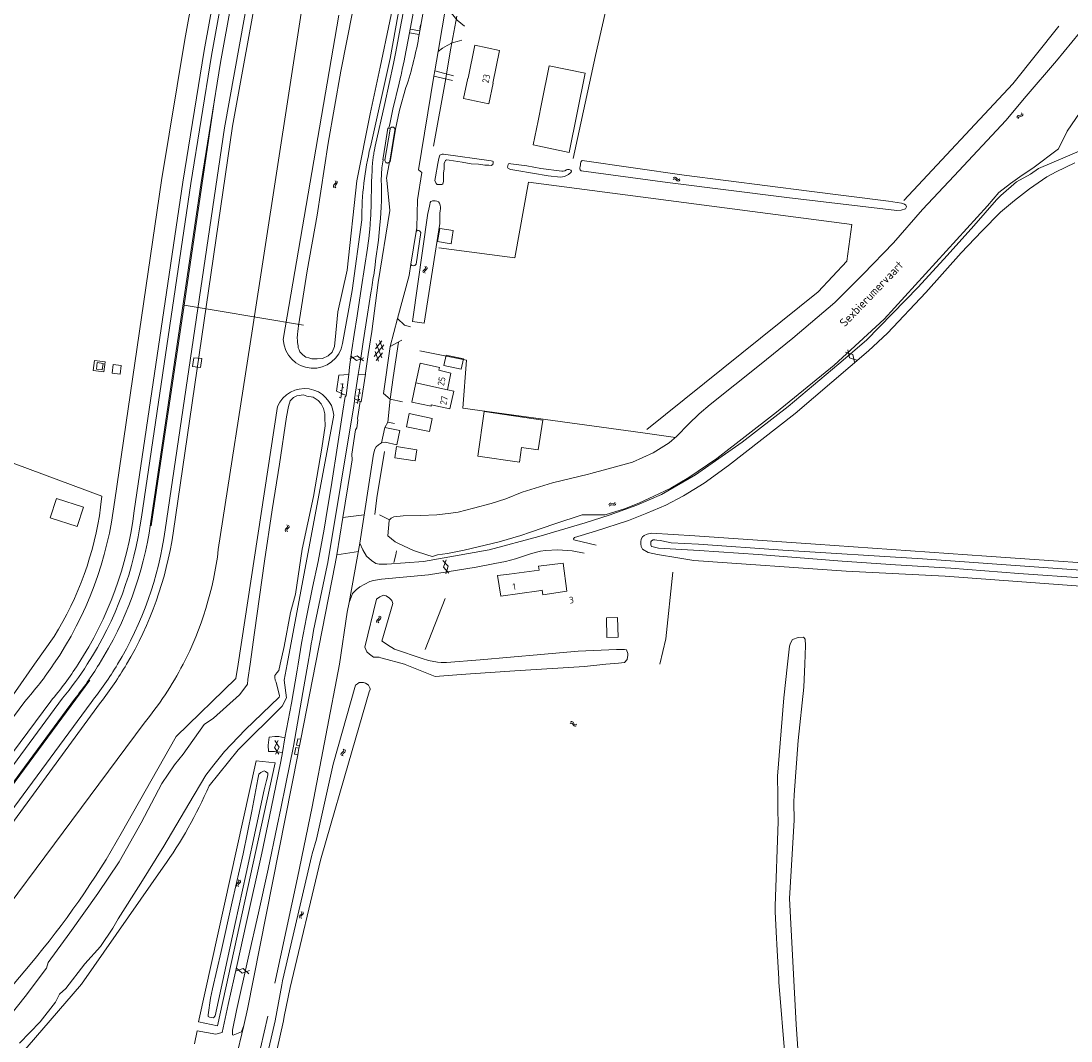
# Model space of a CAD drawing. Header units: metres. Extents: x 157366 to 159470, y 577030 to 578469.
# Tile 32 of 35: x 158496 to 158811, y 577887 to 578193. Entities that reach past the tile are written whole.
import ezdxf

# ---------------------------------------------------------------- set-up
doc = ezdxf.new("R2010")
doc.units = ezdxf.units.M
doc.header["$MEASUREMENT"] = 0
for name, color, linetype, lineweight in [('Gbkn_B01_hoofdgebouw', 1, 'Continuous', 18), ('Gbkn_B02_bijgebouw', 1, 'Continuous', 18), ('Gbkn_B04_kunstwerk', 252, 'Continuous', 18), ('Gbkn_B07_tussenmuur', 252, 'Continuous', 18), ('Gbkn_B11_dakrand', 1, 'Continuous', 18), ('Gbkn_B14_dakrand bijgebouw', 1, 'Continuous', 18), ('Gbkn_S01_gesloten verharding (g)', 252, 'Continuous', 18), ('Gbkn_S01_gesloten verharding (k)', 252, 'Continuous', 18), ('Gbkn_S02_open verharding', 252, 'Continuous', 18), ('Gbkn_S05_water', 252, 'Continuous', 18), ('Gbkn_T02_raster', 252, 'Continuous', 18), ('Gbkn_T03_hek', 252, 'Continuous', 18), ('Gbkn_T09_insteek sloot', 252, 'Continuous', 18), ('Gbkn_T20_overige afscheiding', 252, 'Continuous', 18), ('Gbkn_V00_kant verharding', 252, 'Continuous', 18), ('Gbkn_W00_kant water (FD)', 252, 'Continuous', 18), ('Gbkn_Z02_huisnummer', 252, 'Continuous', 18), ('Gbkn_Z07_waternaam', 7, 'Continuous', 18)]:
    doc.layers.add(name, color=color, linetype=linetype, lineweight=lineweight)
doc.styles.add('NLCS-ISO-M1000-T25', font='NLCS-ISO.ttf', dxfattribs={"height": 2.5})

msp = doc.modelspace()

# ---------------------------------------------------------------- linework, layer by layer
at = {"layer": 'Gbkn_B01_hoofdgebouw', "flags": 128}
for points in [[(158639.78, 578184.02), (158637.83, 578174.21), (158637.93, 578174.19), (158636.62, 578168.02), (158629.06, 578169.57), (158630.31, 578175.76), (158630.41, 578175.74), (158632.4, 578185.57), (158639.78, 578184.02)], [(158518.92, 578088.46), (158520.71, 578088.24), (158520.97, 578090.2), (158519.19, 578090.44), (158518.92, 578088.46)], [(158614.75, 578084.43), (158616, 578090.24), (158621.8, 578088.98), (158621.65, 578088.14), (158625.22, 578087.3), (158624.19, 578082.24)], [(158624.19, 578082.24), (158626.09, 578081.85), (158624.92, 578076.59), (158619.38, 578077.76), (158619.29, 578077.35), (158613.49, 578078.57), (158614.75, 578084.43)], [(158619.66, 578073.72), (158618.83, 578069.75), (158611.93, 578071.2), (158612.75, 578075.17), (158619.66, 578073.72)], [(158642.71, 578027.07), (158651.67, 578028.26)], [(158651.63, 578022.07), (158640.24, 578020.48), (158639.19, 578026.62), (158640.17, 578026.73)], [(158642.71, 578027.07), (158640.17, 578026.73)]]:
    msp.add_lwpolyline(points, dxfattribs=at)
at = {"layer": 'Gbkn_B02_bijgebouw', "flags": 128}
msp.add_lwpolyline([(158652.49, 578168.55), (158654.73, 578179.37), (158665.54, 578177.19), (158660.72, 578153.47), (158649.9, 578155.69), (158651.39, 578162.96)], dxfattribs=at)
at = {"layer": 'Gbkn_B04_kunstwerk', "flags": 128}
for points in [[(158592.82, 578043.99), (158599.23, 578044.79)], [(158591.03, 578032.87), (158597.49, 578033.8)]]:
    msp.add_lwpolyline(points, dxfattribs=at)
at = {"layer": 'Gbkn_B07_tussenmuur', "flags": 128}
msp.add_lwpolyline([(158624.19, 578082.24), (158614.75, 578084.43)], dxfattribs=at)
at = {"layer": 'Gbkn_B11_dakrand', "flags": 128}
msp.add_lwpolyline([(158651.67, 578028.26), (158651.55, 578029.45), (158658.89, 578030.35), (158660.06, 578021.96), (158652.77, 578020.87), (158652.63, 578022.21), (158651.63, 578022.07)], dxfattribs=at)
at = {"layer": 'Gbkn_B14_dakrand bijgebouw', "flags": 128}
for points in [[(158652.49, 578168.55), (158651.39, 578162.96)], [(158628.33, 578088.45), (158629.03, 578091.53), (158623.85, 578092.7), (158623.15, 578089.62), (158628.33, 578088.45)], [(158652.77, 578073.2), (158651.46, 578064.27), (158646.47, 578065), (158645.83, 578060.61), (158633.29, 578062.45), (158635.24, 578075.76), (158652.77, 578073.2)], [(158614.5, 578060.96), (158615.03, 578064.33), (158608.96, 578065.28), (158608.44, 578061.91), (158614.5, 578060.96)], [(158515.04, 578047.11), (158513.15, 578041.33), (158505.1, 578043.96), (158506.98, 578049.73), (158515.04, 578047.11)], [(158671.99, 578008.04), (158675.38, 578008.11), (158675.26, 578013.99), (158671.87, 578013.93), (158671.99, 578008.04)]]:
    msp.add_lwpolyline(points, dxfattribs=at)
at = {"layer": 'Gbkn_S01_gesloten verharding (g)', "flags": 128}
for points in [[(158744.26, 578094.23), (158744.77, 578091.92), (158747.02, 578091.21)], [(158599, 578090.95), (158597.15, 578092.43), (158594.95, 578091.57)], [(158595.09, 578092.52), (158596.94, 578091.05), (158599.14, 578091.91)], [(158746.31, 578090.56), (158745.8, 578092.87), (158743.54, 578093.58)], [(158623.8, 578031.35), (158623.06, 578029.1), (158624.64, 578027.34)], [(158623.69, 578027.14), (158624.43, 578029.39), (158622.85, 578031.16)], [(158573.42, 577977.19), (158572.34, 577975.09), (158573.62, 577973.1)], [(158572.65, 577973.05), (158573.73, 577975.16), (158572.45, 577977.15)], [(158564.68, 577907.23), (158562.91, 577908.81), (158560.67, 577908.06)], [(158560.86, 577909.01), (158562.63, 577907.44), (158564.88, 577908.18)]]:
    msp.add_lwpolyline(points, dxfattribs=at)
at = {"layer": 'Gbkn_S01_gesloten verharding (k)'}
for points in [[(158602.24, 578092.23), (158605.14, 578095.8)], [(158602.63, 578094.62), (158604.55, 578096.99)], [(158602.87, 578096.16), (158604.52, 578091.87)], [(158603.8, 578097.11), (158604.9, 578094.26)], [(158602.49, 578093.77), (158603.58, 578090.92)], [(158602.84, 578091.04), (158604.76, 578093.41)]]:
    msp.add_lwpolyline(points, dxfattribs=at)
at = {"layer": 'Gbkn_S02_open verharding'}
for points in [[(158592.01, 578082.08), (158592.51, 578082.01)], [(158592.2, 578079.83), (158592.81, 578084.19)], [(158592.29, 578084.06), (158592.78, 578083.99)], [(158592.65, 578083), (158593.14, 578082.93)], [(158597.23, 578078.23), (158597.89, 578082.58)], [(158597.37, 578082.46), (158597.86, 578082.38)], [(158591.73, 578080.1), (158592.23, 578080.03)], [(158592.37, 578081.02), (158592.86, 578080.95)], [(158596.77, 578078.5), (158597.26, 578078.42)], [(158597.07, 578080.48), (158597.56, 578080.4)], [(158597.41, 578079.41), (158597.91, 578079.34)], [(158597.71, 578081.39), (158598.21, 578081.32)]]:
    msp.add_lwpolyline(points, dxfattribs=at)
at = {"layer": 'Gbkn_S05_water'}
for points in [[(158795.4, 578164.49, 0.417728), (158795.05, 578163.82)], [(158795.75, 578164.17, 0.417728), (158795.41, 578163.5)], [(158796.05, 578164.64, 0.417728), (158796.39, 578165.31)], [(158796.41, 578164.32, 0.417728), (158796.75, 578164.98)], [(158590.6, 578144.2, 0.417728), (158590.52, 578144.94)], [(158591.08, 578144.13, 0.417728), (158590.99, 578144.87)], [(158692.63, 578145.42, 0.417728), (158691.88, 578145.31)], [(158692.68, 578145.9, 0.417728), (158691.94, 578145.79)], [(158693.13, 578144.98, 0.417728), (158693.87, 578145.09)], [(158693.18, 578145.45, 0.417728), (158693.93, 578145.56)], [(158590.14, 578143.71, 0.417728), (158590.22, 578142.96)], [(158590.61, 578143.64, 0.417728), (158590.7, 578142.89)], [(158617.02, 578118.1, 0.417728), (158617.05, 578117.35)], [(158617.49, 578118, 0.417728), (158617.52, 578117.25)], [(158617.51, 578118.56, 0.417728), (158617.47, 578119.3)], [(158617.98, 578118.46, 0.417728), (158617.94, 578119.21)], [(158673.24, 578048.29, 0.417728), (158672.64, 578047.85)], [(158673.42, 578047.84, 0.417728), (158672.81, 578047.4)], [(158673.9, 578048.12, 0.417728), (158674.5, 578048.56)], [(158674.07, 578047.68, 0.417728), (158674.68, 578048.12)], [(158576.14, 578041.04, 0.417728), (158576.06, 578041.78)], [(158576.62, 578040.97, 0.417728), (158576.53, 578041.72)], [(158575.69, 578040.55, 0.417728), (158575.78, 578039.8)], [(158576.16, 578040.48, 0.417728), (158576.25, 578039.74)], [(158603.12, 578013.27, 0.417728), (158603.15, 578012.52)], [(158603.59, 578013.17, 0.417728), (158603.61, 578012.42)], [(158603.62, 578013.72, 0.417728), (158603.6, 578014.47)], [(158604.09, 578013.62, 0.417728), (158604.07, 578014.37)], [(158661.71, 577982.21, 0.417728), (158660.97, 577982.28)], [(158661.88, 577982.66, 0.417728), (158661.14, 577982.73)], [(158662.09, 577981.65, 0.417728), (158662.84, 577981.57)], [(158662.26, 577982.1, 0.417728), (158663.01, 577982.02)], [(158592.97, 577973.84, 0.417728), (158592.98, 577974.59)], [(158592.45, 577973.41, 0.417728), (158592.44, 577972.66)], [(158592.91, 577973.28, 0.417728), (158592.9, 577972.53)], [(158593.43, 577973.71, 0.417728), (158593.44, 577974.46)], [(158561.05, 577934.21, 0.417728), (158561.09, 577933.46)], [(158561.52, 577934.11, 0.417728), (158561.56, 577933.36)], [(158561.54, 577934.67, 0.417728), (158561.5, 577935.42)], [(158562.01, 577934.57, 0.417728), (158561.97, 577935.32)], [(158579.91, 577924.69, 0.417728), (158579.96, 577923.94)], [(158580.39, 577924.59, 0.417728), (158580.43, 577923.84)], [(158580.4, 577925.15, 0.417728), (158580.36, 577925.9)], [(158580.87, 577925.06, 0.417728), (158580.83, 577925.81)]]:
    msp.add_lwpolyline(points, format="xyb", dxfattribs=at)
for points in [[(158795.4, 578164.49), (158796.05, 578164.64)], [(158795.75, 578164.17), (158796.41, 578164.32)], [(158693.13, 578144.98), (158692.63, 578145.42)], [(158693.18, 578145.45), (158692.68, 578145.9)], [(158590.14, 578143.71), (158590.6, 578144.2)], [(158590.61, 578143.64), (158591.07, 578144.13)], [(158617.02, 578118.1), (158617.51, 578118.56)], [(158617.49, 578118), (158617.98, 578118.46)], [(158673.9, 578048.12), (158673.24, 578048.29)], [(158674.07, 578047.68), (158673.42, 578047.84)], [(158576.14, 578041.04), (158575.69, 578040.55)], [(158576.62, 578040.97), (158576.16, 578040.48)], [(158603.12, 578013.27), (158603.62, 578013.72)], [(158603.59, 578013.17), (158604.09, 578013.61)], [(158662.09, 577981.65), (158661.71, 577982.21)], [(158662.26, 577982.1), (158661.88, 577982.65)], [(158592.45, 577973.41), (158592.97, 577973.84)], [(158592.91, 577973.28), (158593.43, 577973.71)], [(158561.05, 577934.21), (158561.54, 577934.67)], [(158561.52, 577934.11), (158562.01, 577934.57)], [(158579.91, 577924.69), (158580.4, 577925.15)], [(158580.39, 577924.59), (158580.87, 577925.06)]]:
    msp.add_lwpolyline(points, dxfattribs=at)
at = {"layer": 'Gbkn_T02_raster', "flags": 128}
for points in [[(158620.06, 578155.29), (158623.7, 578175.62), (158623.93, 578177.02), (158625.25, 578184.69), (158626.98, 578194.3)], [(158520.21, 578047.1), (158520.56, 578050.38), (158442.28, 578079.53), (158341.04, 578117.18)], [(158500.41, 578000), (158506.24, 578008.3)], [(158482.92, 577979.49), (158485.62, 577979.46), (158494.67, 577991.84), (158500.41, 578000)]]:
    msp.add_lwpolyline(points, dxfattribs=at)
at = {"layer": 'Gbkn_T02_raster'}
msp.add_lwpolyline([(158506.24, 578008.3, 0.105793), (158520.21, 578047.1)], format="xyb", dxfattribs=at)
at = {"layer": 'Gbkn_T03_hek', "flags": 128}
for points in [[(158535.37, 578041.51), (158545.21, 578107.64), (158554.5, 578169.91)], [(158545.21, 578107.64), (158554.89, 578106.06), (158581, 578101.65)], [(158417.51, 577868.21), (158427.75, 577881.91), (158434.53, 577884.24), (158472.42, 577934.85), (158516.92, 577995.22)]]:
    msp.add_lwpolyline(points, dxfattribs=at)
at = {"layer": 'Gbkn_T09_insteek sloot'}
msp.add_line((158484.17, 577892.41), (158499.07, 577910.05), dxfattribs=at)
at = {"layer": 'Gbkn_T09_insteek sloot', "flags": 128}
for points in [[(158601.09, 578155.15), (158607.04, 578181.6), (158614.8, 578225.11), (158623.59, 578271.02), (158629.74, 578297.18), (158641.84, 578341.58)], [(158699.75, 578075.11), (158703, 578077.88), (158717.76, 578089.72), (158727.82, 578097.74), (158740.39, 578108.43), (158748.91, 578116.98), (158757.96, 578126.36), (158766.64, 578136.34), (158776.19, 578146.48), (158791.64, 578162.98), (158797.74, 578170.3), (158806.84, 578180.89), (158816.03, 578192.12), (158826.7, 578206.48), (158842.89, 578228.51), (158864.14, 578256.34), (158871.22, 578267.48), (158871.52, 578267.9), (158887.61, 578290.89), (158911.25, 578317.46), (158926.3, 578332.71), (158935.74, 578341.58)], [(158799.75, 578148.78), (158807.5, 578154.57), (158810.08, 578159.83), (158819.15, 578173.16), (158830.41, 578188.98), (158839.26, 578201.62), (158849.04, 578214.58), (158854.34, 578221.22), (158856.52, 578223.65), (158862.24, 578229.63), (158869.4, 578237.11)], [(158591.65, 578194.57), (158574.98, 578097.35)], [(158620.79, 578144.12), (158621.1, 578143.87), (158621.64, 578143.81), (158622.49, 578143.81), (158622.83, 578144.06), (158622.98, 578144.78), (158623.04, 578145.57), (158623.04, 578146.34), (158623.05, 578147.19), (158623.18, 578148.5), (158623.23, 578148.99), (158623.25, 578150.13), (158623.42, 578150.64), (158623.6, 578151.06), (158623.93, 578151.2), (158624.68, 578151.18), (158628.59, 578150.57), (158631.36, 578150.07), (158633.48, 578149.89), (158635.46, 578149.59), (158636.66, 578149.61), (158637.34, 578149.58), (158637.81, 578149.87), (158637.96, 578150.3), (158637.92, 578150.74), (158637.73, 578150.84), (158637.33, 578150.89), (158622.98, 578152.94), (158622.63, 578152.94), (158621.97, 578152.66), (158621.81, 578152.38), (158621.61, 578151.68), (158621.29, 578150.12), (158620.63, 578146.17), (158620.46, 578145.06), (158620.79, 578144.12)], [(158664.64, 578150.99), (158664.39, 578150.85), (158664.22, 578150.57), (158664.12, 578150.11), (158664.07, 578149.69), (158663.97, 578149.23), (158663.94, 578148.87), (158663.92, 578148.54), (158664.04, 578148.28), (158664.29, 578147.89)], [(158664.64, 578150.99), (158695.24, 578146.63), (158732.66, 578141.89), (158756.51, 578138.81), (158760.35, 578138.22), (158761.31, 578137.96), (158761.66, 578137.66), (158761.86, 578137.12)], [(158643.19, 578150.04), (158642.77, 578150.09), (158642.54, 578150.07), (158642.39, 578149.83), (158642.32, 578149.44), (158642.27, 578149.06), (158642.45, 578148.62), (158643.27, 578148.35), (158645.01, 578148.06), (158654.41, 578146.4), (158658.11, 578146.02), (158659.36, 578146.26), (158660.55, 578146.88), (158661.31, 578147.58), (158661.38, 578147.85), (158661.22, 578148.18), (158660.76, 578148.33), (158660.57, 578148.36), (158660.2, 578148.32), (158659.94, 578148.22), (158659.44, 578147.97), (158658.96, 578147.88), (158658.56, 578147.84), (158652.22, 578148.66), (158648.06, 578149.4), (158643.19, 578150.04)], [(158649.14, 578039.66), (158656.38, 578042.09), (158664.59, 578044.84), (158671.49, 578044.82), (158677.35, 578046.58), (158681.65, 578048.34), (158686.11, 578050.37), (158691.19, 578052.85), (158696.63, 578056.03), (158705.04, 578061.74), (158722.91, 578075.6), (158740.17, 578089.73), (158755.19, 578103.44), (158786.21, 578137.48), (158789.53, 578141.42), (158793.09, 578144.11), (158796.52, 578146.6), (158799.75, 578148.78)], [(158761.86, 578137.12), (158761.58, 578136.54), (158760.23, 578136.14), (158758.93, 578136.02), (158725.95, 578139.95), (158690.22, 578144.4), (158664.29, 578147.89)], [(158621.92, 578132.11), (158621.95, 578134.76), (158621.97, 578135.33), (158621.99, 578135.81), (158622.09, 578136.62), (158622.11, 578137.04), (158621.98, 578137.63), (158621.82, 578138.26), (158621.55, 578138.61), (158621.08, 578138.85), (158620.58, 578138.9), (158619.73, 578138.93), (158619.27, 578138.75), (158619.06, 578138.47), (158618.95, 578137.82), (158618.51, 578135.93), (158618.37, 578135.29)], [(158618.37, 578135.29), (158613.73, 578102.76), (158617.26, 578102.32), (158621.92, 578132.11)], [(158592.79, 578096.16), (158595.62, 578112.04), (158598.5, 578133.21)], [(158561.43, 578000), (158573.29, 578077.29)], [(158590.16, 578074.73), (158576.12, 578000)], [(158679.66, 578060.64), (158685.93, 578063.37), (158690.67, 578066.36), (158693.04, 578068.43), (158696.54, 578071.96), (158699.75, 578075.11)], [(158655.74, 578054.37), (158666.49, 578057.05), (158667.23, 578057.23), (158675.7, 578059.48), (158679.66, 578060.64)], [(158606.81, 578043.36), (158607.29, 578043.81), (158608.1, 578044.26), (158610.97, 578044.52), (158616.13, 578044.59), (158621.08, 578044.81), (158625.22, 578045.27), (158627.38, 578045.58), (158632.01, 578046.82), (158637.28, 578048.18), (158641.68, 578049.65), (158646.62, 578051.65), (158655.74, 578054.37)], [(158606.81, 578043.36), (158606.74, 578043.12), (158606.38, 578038.55), (158608.52, 578036.69), (158609.51, 578036.23)], [(158618.59, 578032.62), (158619.76, 578032.35), (158621.26, 578032.82), (158624.21, 578033.21), (158629.27, 578034.19), (158639.77, 578036.74), (158646.21, 578038.62), (158649.14, 578039.66)], [(158685.44, 578039.35), (158684.07, 578039.04), (158683.2, 578038.62), (158682.71, 578038.23), (158682.33, 578037.49), (158682.23, 578036.76), (158682.24, 578036.09), (158682.31, 578035.29), (158682.66, 578034.56), (158684.41, 578033.48)], [(159000, 578016.19), (158967.23, 578018.67), (158946.44, 578020.07), (158931.6, 578021.34), (158929.04, 578022.4), (158880.25, 578025.85), (158834.8, 578029.07), (158785.86, 578032.44), (158734.59, 578035.98), (158698.39, 578038.56), (158685.44, 578039.35)], [(158609.51, 578036.23), (158614.07, 578034.11), (158618.59, 578032.62)], [(158684.41, 578033.48), (158687.23, 578032.89), (158693.35, 578031.91), (158698.09, 578031.15), (158743.83, 578027.92), (158773.48, 578026.38), (158823.58, 578022.77), (158870.26, 578019.56), (158912.88, 578017.2), (158956.57, 578014.57), (159000, 578011.46)], [(158602.98, 578019.57), (158599.46, 578005.17)], [(158602.98, 578019.57), (158603.96, 578020.24), (158605.06, 578020.72), (158605.87, 578020.58), (158606.86, 578019.81), (158607.54, 578019.1), (158607.85, 578018.27)], [(158604.64, 578006.92), (158604.57, 578006.95), (158607.85, 578018.27)], [(158671.76, 578000), (158675.48, 578000.35), (158677.3, 578000.57), (158678.1, 578001.45), (158678.3, 578002.71), (158678.27, 578003.27), (158677.95, 578004.31), (158677.32, 578004.45), (158676.55, 578004.44), (158674.94, 578004.47), (158663.44, 578003.92), (158652.19, 578002.92), (158633.99, 578001.38), (158623.9, 578000.53), (158622.43, 578000.59), (158622.32, 578000.59), (158621.24, 578000.65), (158618.55, 578001.17), (158616.65, 578001.79), (158608.37, 578004.58), (158606.26, 578005.8), (158604.64, 578006.92)], [(158726.17, 578000), (158726.76, 578005.41), (158727.07, 578006.36), (158727.73, 578007.44), (158729.37, 578008.01), (158731.01, 578008.12), (158731.47, 578007.56), (158731.58, 578005.63), (158731.35, 578000)], [(158611.37, 578000), (158604.66, 578001.82), (158604.25, 578001.97), (158603.75, 578002.16), (158602.84, 578002.19), (158602.03, 578002.15), (158600.81, 578003.02), (158600, 578003.79), (158599.46, 578005.17)], [(158526.38, 577949.26), (158542.9, 577978.41), (158560.78, 577995.75), (158561.43, 578000)], [(158576.12, 578000), (158575.23, 577995.23), (158575.92, 577989.96), (158574.69, 577987.47), (158561.44, 577974.33), (158552.73, 577963.56)], [(158611.57, 577999.95), (158611.37, 578000)], [(158611.57, 577999.95), (158620.58, 577996.4)], [(158620.58, 577996.4), (158628.3, 577996.99), (158631.11, 577997.18), (158644.46, 577998.09), (158665.32, 577999.39), (158671.76, 578000)], [(158723.35, 577952.93), (158723.31, 577955.84), (158723.26, 577960.65), (158723.18, 577966.46), (158725.1, 577989.94), (158726.17, 578000)], [(158731.35, 578000), (158731.07, 577993.11), (158729.41, 577977.15), (158728.24, 577960.84), (158728.07, 577958.71), (158728.06, 577958.63)], [(158596.64, 577993.78), (158589.99, 577970.1)], [(158600.76, 577991.74), (158601.08, 577992.43), (158601.03, 577992.67), (158600.97, 577992.99), (158600.51, 577993.76), (158600.09, 577994.07), (158599.67, 577994.31), (158599, 577994.55), (158598.76, 577994.55), (158598.48, 577994.55), (158597.71, 577994.51), (158597.19, 577994.16), (158596.64, 577993.78)], [(158594.57, 577970.39), (158600.76, 577991.74)], [(158572.56, 577970.44), (158566.86, 577971.12), (158549.57, 577892.79), (158555.3, 577891.6), (158572.56, 577970.44)], [(158589.99, 577970.1), (158584.9, 577947.63)], [(158587.87, 577947.23), (158594.57, 577970.39)], [(158728.06, 577958.71), (158728.06, 577958.63)], [(158728.06, 577958.71), (158728.07, 577958.71)], [(158728.06, 577958.63), (158728.2, 577953.27)], [(158723.35, 577952.93), (158722.54, 577927.47), (158722.47, 577925.89)], [(158726.75, 577929.82), (158727.64, 577943.14), (158728.2, 577953.27)], [(158583.54, 577942.75), (158583.67, 577943.24), (158584.9, 577947.63)], [(158587.87, 577947.23), (158586.14, 577941.26)], [(158583.54, 577942.75), (158574.78, 577905.11)], [(158577.09, 577903.15), (158586.14, 577941.26)], [(158538.99, 577939.16), (158514.42, 577904.12), (158498.2, 577885.21), (158485.22, 577871.51)], [(158726.75, 577929.82), (158728.82, 577891.99), (158729.64, 577880.49), (158730.97, 577864.51)], [(158722.47, 577925.89), (158722.8, 577919.78), (158723.1, 577914.21), (158723.56, 577905.71), (158723.62, 577904.72)], [(158574.78, 577905.11), (158574.55, 577903.92), (158572.53, 577893.13)], [(158577.09, 577903.15), (158575.28, 577894.38), (158575.02, 577893.14)], [(158731.98, 577833.55), (158727.47, 577865.88), (158725.46, 577881.69), (158723.62, 577904.72)], [(158556.68, 577824.51), (158572.53, 577893.13)], [(158559.35, 577823.39), (158575.02, 577893.14)]]:
    msp.add_lwpolyline(points, dxfattribs=at)
at = {"layer": 'Gbkn_T09_insteek sloot'}
for points in [[(158601.09, 578155.15, 0.057528), (158598.5, 578133.21)], [(158574.98, 578097.35, 0.895913), (158592.79, 578096.16)], [(158590.16, 578074.73, 0.778597), (158573.29, 578077.29)], [(158538.99, 577939.16, 0.051258), (158552.73, 577963.56)], [(158499.07, 577910.05, 0.046521), (158526.38, 577949.26)]]:
    msp.add_lwpolyline(points, format="xyb", dxfattribs=at)
at = {"layer": 'Gbkn_T20_overige afscheiding', "flags": 128}
for points in [[(158590.01, 578341.58), (158581.53, 578294.71), (158557.32, 578160.85), (158539.53, 578040.36)], [(158541.95, 578039.27), (158559.8, 578161.33), (158583.69, 578292.61), (158592.6, 578341.58)], [(158607.02, 578341.58), (158580.33, 578195.23), (158565.74, 578100.56), (158555.5, 578034.42)], [(158661.93, 578151.65), (158668.62, 578182.46), (158675.68, 578213.65)], [(158761.05, 578139.06), (158793.73, 578174.02), (158807.55, 578191.31)], [(158623.93, 578177.02), (158625.25, 578184.69)], [(158620.06, 578155.29), (158623.7, 578175.62)], [(158621.67, 578124.86), (158644.47, 578121.86), (158648.53, 578144.52), (158745.46, 578131.88), (158743.98, 578120.83), (158735.37, 578111.69), (158684.05, 578070.35)], [(158607.98, 578085.98), (158609.53, 578096.6)], [(158615.93, 578094.01), (158629.91, 578091.2), (158628.79, 578076.84)], [(158607.05, 578079.52), (158607.98, 578085.96)], [(158628.79, 578076.84), (158682.85, 578069.38), (158692.6, 578068.04)], [(158602.42, 578044.93), (158602.99, 578049.96), (158605.32, 578063.83)], [(158603.79, 578044.8), (158606.81, 578043.36)], [(158608.14, 578030.55), (158608.69, 578032.83), (158608.97, 578033.99)], [(158687.86, 578000), (158689.66, 578007.63), (158691.77, 578027.58)], [(158617.55, 578004.43), (158623.54, 578019.78)], [(158517.32, 577988.59), (158483.5, 577942.74), (158446.92, 577893.77), (158438.33, 577884.01), (158419.42, 577866.66)], [(158427.02, 577868.87), (158440.74, 577882.03), (158485.57, 577941.44), (158520.19, 577988.59)], [(158533.24, 577982.33), (158462.86, 577887.81), (158433.14, 577851.19)]]:
    msp.add_lwpolyline(points, dxfattribs=at)
at = {"layer": 'Gbkn_T20_overige afscheiding', "extrusion": (0, 0, -1)}
for points in [[(-158539.53, 578040.36, 0.101975), (-158525.27, 578000)], [(-158555.5, 578034.42, 0.090211), (-158544.92, 578000)], [(-158525.27, 578000, 0.032808), (-158517.32, 577988.59)], [(-158544.92, 578000, 0.052781), (-158533.24, 577982.33)]]:
    msp.add_lwpolyline(points, format="xyb", dxfattribs=at)
at = {"layer": 'Gbkn_T20_overige afscheiding'}
for points in [[(158527.96, 578000, 0.096531), (158541.95, 578039.27)], [(158520.19, 577988.59, 0.031692), (158527.96, 578000)]]:
    msp.add_lwpolyline(points, format="xyb", dxfattribs=at)
at = {"layer": 'Gbkn_V00_kant verharding'}
for p, q in [((158574.71, 577973.61), (158574.27, 577970.91)), ((158574.27, 577970.91), (158571.36, 577956.81)), ((158571.36, 577956.81), (158568.52, 577943.37)), ((158568.52, 577943.37), (158563.88, 577922.32)), ((158563.88, 577922.32), (158561.11, 577910)), ((158561.11, 577910), (158558.46, 577898.02)), ((158558.46, 577898.02), (158556.63, 577889.66)), ((158565.08, 577871.6), (158570.36, 577894.56)), ((158549.13, 577890.14), (158548.35, 577886.23)), ((158554.8, 577889.11), (158549.13, 577890.14)), ((158556.63, 577889.66), (158554.8, 577889.11))]:
    msp.add_line(p, q, dxfattribs=at)
at = {"layer": 'Gbkn_V00_kant verharding', "flags": 128}
for points in [[(158524.42, 578049.18), (158538.51, 578145.06), (158545.42, 578187.27), (158565.66, 578297.99), (158573.63, 578341.58)], [(158530.31, 578045.98), (158544.84, 578144.49), (158551.26, 578184.05), (158571.42, 578294.53), (158580.01, 578341.58)], [(158582.44, 578341.58), (158574.39, 578297.41), (158553.44, 578182.51), (158547.28, 578144.15), (158532.43, 578044.11)], [(158535.19, 578042.16), (158550.39, 578144.46), (158556.17, 578180.42), (158579.66, 578309.27), (158585.55, 578341.58)], [(158630.6, 578269.46), (158629.66, 578264.28), (158629.53, 578263.67), (158629.41, 578263.06), (158629.28, 578262.45), (158629.16, 578261.84), (158629.04, 578261.23), (158628.44, 578258.05), (158627.88, 578255.05), (158627.58, 578253.49), (158622.91, 578228.85), (158619.39, 578209.46), (158615.89, 578189.88)], [(158611.94, 578200.46), (158610.34, 578192.24), (158608.78, 578183.57), (158608.04, 578180.15), (158605.43, 578168.14), (158602.53, 578155.31), (158602.33, 578154.19), (158602.25, 578153.77), (158602.18, 578153.35), (158602.11, 578152.93), (158602.04, 578152.51), (158601.97, 578152.09), (158601.91, 578151.71), (158601.85, 578151.33), (158601.81, 578150.95), (158601.76, 578150.57), (158601.73, 578150.19), (158601.7, 578149.81), (158601.67, 578149.43), (158601.64, 578149.04), (158601.62, 578148.66), (158601.6, 578148.28), (158601.49, 578146.08)], [(158613.04, 578190.37), (158614.91, 578200.6)], [(158621.4, 578183.67), (158623.8, 578197.89), (158625.28, 578195.27), (158627.17, 578193.07), (158629.35, 578191.28)], [(158606.63, 578160.7), (158607, 578162.47), (158607.3, 578163.91), (158607.84, 578166.38), (158609.76, 578174.24), (158610.06, 578175.5), (158610.18, 578176.06), (158610.31, 578176.61), (158610.43, 578177.17), (158610.56, 578177.73), (158610.68, 578178.29), (158611.21, 578180.87), (158611.44, 578182.05), (158612.84, 578189.28)], [(158613.04, 578190.37), (158612.84, 578189.28)], [(158612.84, 578189.28), (158615.75, 578188.85)], [(158615.89, 578189.88), (158613.04, 578190.37)], [(158615.75, 578188.85), (158615.89, 578189.88)], [(158616.17, 578191.74), (158615.95, 578190.45)], [(158614.85, 578129.71), (158615.02, 578130.81), (158615.2, 578139.29), (158616.5, 578147.46), (158615.54, 578148.28), (158620.16, 578176.31), (158620.16, 578176.33), (158620.42, 578177.87), (158621.4, 578183.67), (158622.73, 578184.72), (158624.15, 578185.55), (158625.61, 578186.28), (158627.13, 578186.75), (158628.53, 578187.09)], [(158620.16, 578176.33), (158625.69, 578175.05)], [(158620.42, 578177.87), (158626.03, 578176.44)], [(158606.88, 578150.61), (158607.05, 578150.59), (158608.63, 578160.42), (158609.87, 578166.11), (158611.76, 578172.91)], [(158594.76, 578018.57), (158597.95, 578036.33), (158598.85, 578034.29), (158599.95, 578032.43), (158601.44, 578031.15), (158602.76, 578030.25), (158603.75, 578030.04), (158606.01, 578030.03), (158617.03, 578030.84), (158636.68, 578034.37), (158651.59, 578038.28), (158665.56, 578042.43), (158672.68, 578044.75), (158681.05, 578047.69), (158688.39, 578050.94), (158698.56, 578056.76), (158712.58, 578066.57), (158726.36, 578077.33), (158741.61, 578090.1), (158749.9, 578097.16), (158765.37, 578113.03), (158774.08, 578122.54), (158782.04, 578131.48), (158788.84, 578139.28), (158790.2, 578140.57), (158794.87, 578144.62), (158799.02, 578146.98), (158801.45, 578148.62), (158809.47, 578152.07), (158829.76, 578160.77)], [(158606.63, 578160.7), (158606.38, 578160.73), (158605.64, 578156.21), (158605.24, 578153.75), (158604.86, 578151.22), (158604.94, 578151.22)], [(158607.06, 578160.64), (158607.04, 578160.61), (158607.02, 578160.53), (158607.01, 578160.45), (158605.48, 578151.14)], [(158607.06, 578160.64), (158606.63, 578160.7)], [(158606.88, 578150.61), (158606.92, 578150.69), (158606.95, 578150.78), (158606.97, 578150.86), (158608.47, 578160.14), (158608.49, 578160.26), (158608.48, 578160.38), (158608.45, 578160.5), (158608.4, 578160.61), (158608.33, 578160.71), (158608.27, 578160.81), (158608.19, 578160.89), (158608.1, 578160.96), (158607.99, 578161.01), (158607.87, 578161.04), (158607.72, 578161.06), (158607.57, 578161.05), (158607.42, 578161.01), (158607.29, 578160.93), (158607.18, 578160.82), (158607.12, 578160.76), (158607.08, 578160.69), (158607.06, 578160.64)], [(158604.94, 578151.22), (158604.5, 578148.83)], [(158604.94, 578151.22), (158605.48, 578151.14)], [(158605.48, 578151.14), (158605.49, 578150.96), (158605.53, 578150.79), (158605.61, 578150.62), (158605.73, 578150.48), (158605.87, 578150.37), (158606.04, 578150.29), (158606.19, 578150.28), (158606.35, 578150.29), (158606.5, 578150.33), (158606.64, 578150.39), (158606.77, 578150.48), (158606.83, 578150.55), (158606.88, 578150.61)], [(158604.3, 578145), (158604.5, 578148.83)], [(158606.88, 578150.61), (158605.98, 578145.78), (158606.04, 578145.11)], [(158812.38, 578150.32), (158806.72, 578147.59), (158803.97, 578146.11), (158798.79, 578142.56), (158794.23, 578139.02), (158790.06, 578135.51), (158784.42, 578129.86), (158778.3, 578123.35), (158767.72, 578111.51), (158756.21, 578099.3), (158750.44, 578094), (158728.48, 578075.15), (158708.45, 578059.59), (158701.16, 578054.31), (158695.01, 578050.52), (158689.69, 578047.76), (158684.04, 578045.28), (158678.49, 578043.08), (158668.64, 578039.95), (158662.28, 578038.01), (158662, 578037.63), (158662.12, 578037.3), (158662.5, 578037.22), (158668.77, 578035.76)], [(158601.49, 578146.08), (158601.43, 578144.91), (158601.32, 578137.13), (158601.26, 578135.68), (158601.23, 578135.05), (158601.2, 578134.41), (158601.17, 578133.78), (158601.12, 578133.14), (158601.08, 578132.51), (158601.04, 578131.95), (158600.99, 578131.4), (158600.94, 578130.84), (158600.89, 578130.28), (158600.83, 578129.73), (158600.7, 578128.47), (158600.25, 578124.78), (158598.47, 578113.17), (158597.14, 578104.48), (158596.23, 578098.88), (158595.54, 578094.29), (158594.85, 578089.06), (158594.69, 578086.88)], [(158597.48, 578086.88), (158598.09, 578091.04), (158598.94, 578096.69), (158600.19, 578104.96), (158601.26, 578111.32), (158601.53, 578113), (158601.65, 578113.75), (158601.76, 578114.49), (158601.87, 578115.23), (158601.98, 578115.97), (158602.09, 578116.71), (158602.51, 578119.65), (158602.68, 578120.98), (158603.51, 578127.15), (158603.96, 578131.79), (158604.09, 578133.65), (158604.31, 578137.02), (158604.34, 578137.43), (158604.36, 578137.84), (158604.39, 578138.26), (158604.41, 578138.67), (158604.42, 578139.08), (158604.44, 578139.51), (158604.45, 578139.94), (158604.45, 578140.37), (158604.46, 578140.8), (158604.46, 578141.22), (158604.45, 578143.6), (158604.3, 578145)], [(158606.04, 578145.11), (158606.93, 578136.02)], [(158603.44, 578114.51), (158606.93, 578136.02)], [(158613.27, 578120), (158613.53, 578119.57), (158613.93, 578119.49), (158614.47, 578119.54), (158614.88, 578119.97), (158616.23, 578129.48), (158615.98, 578129.89), (158615.65, 578130.07), (158615.25, 578130.15), (158614.85, 578129.71), (158613.27, 578120)], [(158625.96, 578130.05), (158621.9, 578130.68), (158621.23, 578126.75), (158625.32, 578126.09), (158625.96, 578130.05)], [(158609.21, 578103.68), (158612.72, 578116.6), (158613.27, 578120)], [(158603.44, 578114.51), (158601.51, 578099.73), (158600.46, 578092.89), (158599.63, 578087.33), (158599.62, 578086.96)], [(158613.16, 578101.16), (158611.31, 578101.63), (158609.21, 578103.68), (158607.08, 578095.23), (158605.04, 578081.2), (158607.06, 578079.52), (158610.76, 578078.65)], [(158607.08, 578095.23), (158610.49, 578097.14)], [(158521.18, 578087.68), (158521.59, 578090.65), (158518.39, 578091.08), (158517.99, 578088.09), (158521.18, 578087.68)], [(158550.15, 578088.99), (158550.53, 578091.63), (158548.13, 578091.91), (158547.76, 578089.33), (158550.15, 578088.99)], [(158526.41, 578089.6), (158524, 578089.91), (158523.66, 578087.28), (158526.11, 578087.01), (158526.41, 578089.6)], [(158594.69, 578086.88), (158591.65, 578086.69), (158590.99, 578081.93), (158593.81, 578080.59)], [(158593.81, 578080.59), (158594.69, 578086.88)], [(158596.44, 578079.55), (158596.37, 578079.58), (158597.48, 578086.88)], [(158597.48, 578086.88), (158599.62, 578086.96)], [(158599.62, 578086.96), (158598.36, 578078.71), (158598.03, 578078.77)], [(158593.81, 578080.59), (158593.75, 578080.3), (158593.59, 578080.26), (158592.88, 578075.87), (158591.47, 578066.8), (158589.36, 578053.22), (158588.2, 578046.71), (158587.23, 578040.54), (158585.43, 578030.78), (158583.74, 578023.03), (158581.91, 578014.18), (158580.49, 578006.3), (158579.45, 578000)], [(158582.3, 578000), (158583.01, 578004.08), (158583.39, 578006.17), (158583.63, 578007.56), (158584.02, 578010.19), (158588.16, 578029.65), (158588.33, 578030.54), (158596.17, 578077.51), (158596.44, 578079.55)], [(158598.03, 578078.77), (158597.19, 578073.67), (158597.37, 578073.21), (158597.01, 578070.91), (158596.62, 578070.32), (158595.58, 578063.02), (158595.59, 578061.33), (158595, 578057.5), (158592.82, 578043.99)], [(158598.03, 578078.77), (158596.44, 578079.55)], [(158606.3, 578072.6), (158607.06, 578079.52)], [(158597.95, 578036.33), (158602, 578062.99), (158602.47, 578064.49), (158602.88, 578065.22), (158603.57, 578065.8), (158604.46, 578066.4), (158605.45, 578070.97), (158606.3, 578072.6), (158608.38, 578072.17)], [(158604.46, 578066.4), (158605.5, 578066.57), (158609, 578065.81), (158609.89, 578070.05), (158605.45, 578070.97)], [(158592.82, 578043.99), (158591.03, 578032.87)], [(158591.03, 578032.87), (158590.59, 578030.16), (158584.65, 578000)], [(158591.83, 578000), (158594.16, 578015.68), (158594.76, 578018.57), (158595.77, 578021.21), (158596.79, 578022.32), (158597.89, 578023.23), (158600.92, 578024.83), (158602.04, 578025.15), (158604.4, 578025.57), (158618.56, 578026.87), (158632.79, 578029.17), (158638.46, 578030.27), (158641.59, 578030.83), (158644.62, 578031.6), (158646.75, 578032.3), (158649.42, 578033.19), (158652.07, 578033.89), (158653.62, 578034.16), (158657.28, 578034.36), (158661.57, 578033.98), (158665.17, 578033.29)], [(158579.3, 577972.88), (158564.29, 577896.65), (158563.15, 577891.69), (158562.46, 577889.87), (158559.91, 577888.86), (158559.71, 577888.94), (158559.79, 577890.36), (158560.93, 577896.27), (158564.45, 577911.94), (158567.51, 577925.55), (158570.43, 577938.59), (158573.13, 577951.57), (158574.22, 577956.8), (158575.78, 577964.17), (158578.06, 577975.51), (158580.86, 577991.6), (158582.3, 578000)], [(158572.48, 577904.39), (158579.29, 577936.02), (158583.66, 577957.25), (158591.83, 578000)], [(158579.45, 578000), (158579.17, 577998.28), (158577.46, 577988.37), (158575.42, 577978)], [(158584.65, 578000), (158580.22, 577977.52)], [(158508.78, 577989.84), (158477.54, 577947.54), (158433.05, 577888.01)], [(158436.1, 577887.09), (158480.1, 577945.83), (158512.33, 577989.52)], [(158447.64, 577921.69), (158471.09, 577953.33), (158497.47, 577988.88)], [(158451.89, 577917.19), (158475.6, 577949.09), (158505.25, 577988.96)], [(158575.42, 577978), (158573.62, 577978.32), (158572.42, 577978.39), (158570.7, 577978.17), (158570.44, 577975.75), (158570.59, 577973.82), (158572.32, 577973.91), (158574.71, 577973.61)], [(158574.71, 577973.61), (158575.42, 577978)], [(158579.83, 577975.56), (158578.92, 577975.73), (158579.3, 577977.69), (158580.22, 577977.52)], [(158579.3, 577972.88), (158578.35, 577973.05), (158578.74, 577975.03), (158579.69, 577974.83)], [(158579.69, 577974.83), (158579.3, 577972.88)], [(158579.83, 577975.56), (158579.69, 577974.83)], [(158580.22, 577977.52), (158579.83, 577975.56)], [(158560.67, 577881.34), (158563.15, 577891.69)]]:
    msp.add_lwpolyline(points, dxfattribs=at)
at = {"layer": 'Gbkn_V00_kant verharding'}
for points in [[(158611.76, 578172.91, 0.040459), (158615.75, 578188.85)], [(158506.11, 578000, 0.120769), (158524.42, 578049.18)], [(158513.45, 578000, 0.113024), (158530.31, 578045.98)], [(158519.74, 578000, 0.103253), (158535.19, 578042.16)], [(158497.47, 577988.88, 0.031995), (158506.11, 578000)], [(158505.25, 577988.96, 0.031443), (158513.45, 578000)], [(158512.33, 577989.52, 0.029223), (158519.74, 578000)]]:
    msp.add_lwpolyline(points, format="xyb", dxfattribs=at)
at = {"layer": 'Gbkn_V00_kant verharding', "extrusion": (0, 0, -1)}
for points in [[(-158532.43, 578044.11, 0.109644), (-158516.18, 578000)], [(-158516.18, 578000, 0.029048), (-158508.78, 577989.84)]]:
    msp.add_lwpolyline(points, format="xyb", dxfattribs=at)
at = {"layer": 'Gbkn_W00_kant water (FD)'}
for p, q in [((158564.37, 577995.42), (158565.02, 578000)), ((158563.48, 577992.99), (158564.21, 577994.08)), ((158564.21, 577994.08), (158564.37, 577995.42)), ((158554.06, 577983.84), (158561.87, 577990.9)), ((158561.87, 577990.9), (158563.48, 577992.99)), ((158544.93, 577973.1), (158551.22, 577981.94)), ((158551.22, 577981.94), (158554.06, 577983.84)), ((158542.4, 577969.92), (158544.93, 577973.1)), ((158538.54, 577964.3), (158542.4, 577969.92)), ((158532.37, 577952.46), (158538.54, 577964.3)), ((158525.74, 577940.78), (158532.37, 577952.46)), ((158519.35, 577931.26), (158525.74, 577940.78)), ((158510.94, 577919.52), (158519.35, 577931.26)), ((158504.52, 577910.66), (158510.94, 577919.52)), ((158497.55, 577900.38), (158503.95, 577908.88)), ((158503.95, 577908.88), (158504.52, 577910.66)), ((158493.01, 577894.64), (158497.55, 577900.38))]:
    msp.add_line(p, q, dxfattribs=at)
at = {"layer": 'Gbkn_W00_kant water (FD)', "flags": 128}
for points in [[(158609.79, 578206.68), (158604.04, 578179.05), (158601.06, 578165.03), (158597.07, 578144.93), (158594.19, 578118.12), (158591.31, 578105.68), (158590.75, 578099.4), (158590.35, 578095.32), (158589.62, 578093.53), (158588.47, 578092.43), (158586.76, 578091.65), (158585.14, 578091.54), (158583.53, 578091.53), (158582.61, 578091.84), (158581.7, 578092.12), (158580.89, 578092.81), (158580.25, 578093.37), (158579.9, 578093.65)], [(158579.9, 578093.65), (158579.72, 578094.25), (158579.47, 578094.88), (158579.4, 578095.47), (158579.29, 578096.46), (158579.25, 578097.09), (158579.17, 578097.9), (158579.24, 578098.77), (158579.27, 578099.02), (158579.3, 578099.79), (158579.48, 578100.7), (158579.54, 578101.44), (158582.12, 578117.92), (158585.15, 578134.65), (158588.44, 578156.19), (158592.29, 578177.83), (158595.84, 578196.04)], [(158569.33, 578030.92), (158571.62, 578046.35), (158573.89, 578060.04), (158575.98, 578074.19), (158576.57, 578077.31), (158577.02, 578079), (158578.05, 578080.03), (158579.06, 578080.44), (158581.05, 578080.81), (158582, 578080.43), (158583.91, 578080.08), (158585.44, 578079.1), (158586.37, 578078.1), (158587.08, 578076.71), (158587.42, 578075.13), (158587.47, 578073.88), (158587.51, 578071.52), (158586.55, 578064.81), (158584.06, 578050.3), (158580.62, 578034.51), (158578.62, 578021.04), (158577.73, 578017.71), (158577.19, 578015.55), (158575.29, 578005.39), (158574.09, 578000)], [(158688.52, 578037.01), (158688, 578037.08), (158687.01, 578037.21), (158686.38, 578037.28), (158685.93, 578037.28), (158685.37, 578037.06), (158685.23, 578036.68), (158685.17, 578036.29), (158685.17, 578036.19), (158685.17, 578035.84), (158685.45, 578035.28), (158685.91, 578035.22), (158687.48, 578034.84), (158699.71, 578034.13), (158717.43, 578032.89), (158733.78, 578031.61), (158742.55, 578030.91), (158758.55, 578029.87), (158775.14, 578028.8), (158795.56, 578027.19), (158815.66, 578025.85)], [(159000, 578014.82), (158988.18, 578015.55), (158962.99, 578017.14), (158935.52, 578019.06), (158913.32, 578020.88), (158891.22, 578022.48), (158857.78, 578025.01), (158834.95, 578026.69), (158807.2, 578028.68), (158766.68, 578031.67), (158724.8, 578034.22), (158699.54, 578036.06), (158691.29, 578036.47), (158688.52, 578037.01)], [(158565.02, 578000), (158566.37, 578009.54), (158569.33, 578030.92)], [(158574.09, 578000), (158573.67, 577998.14), (158573.05, 577997.45), (158572.72, 577997.02), (158572.48, 577996.69), (158572.43, 577996.06), (158572.51, 577995.29), (158572.87, 577994.69), (158573.87, 577990.54), (158573.73, 577990.18), (158563.56, 577980.4), (158557.32, 577973.87), (158554.17, 577969.86), (158551.74, 577966.82), (158546.61, 577958.21), (158539.13, 577945.52), (158532.25, 577934.38), (158525.51, 577923.66), (158523.9, 577920.9), (158520.15, 577915.39), (158515.49, 577910.2), (158509.73, 577902.78), (158507.88, 577901.08), (158506.71, 577898.75), (158502.07, 577892.84), (158495.83, 577886.42)], [(158553.16, 577899.91), (158552.47, 577894.9), (158552.47, 577894.46), (158552.9, 577894.22), (158553.5, 577894.09), (158554.02, 577894.03), (158554.59, 577894.61), (158557.39, 577907.48), (158560.54, 577922.35), (158563.87, 577937.3), (158566.94, 577951.72), (158569.28, 577962.35), (158569.95, 577965.22), (158570.27, 577966.31), (158570.38, 577967), (158570.32, 577967.41), (158569.69, 577967.9), (158569.28, 577968.06), (158568.82, 577967.89), (158568.27, 577967.62), (158567.7, 577967.07), (158567.33, 577965.59), (158565.59, 577956.02), (158562.93, 577943.18), (158559.64, 577928.8), (158556.33, 577913.96), (158553.72, 577902.73), (158553.16, 577899.91)]]:
    msp.add_lwpolyline(points, dxfattribs=at)

# ---------------------------------------------------------------- texts
at = {"layer": 'Gbkn_Z02_huisnummer', "style": 'NLCS-ISO-M1000-T25'}
for s, rotation, p in [('23', 78.7575, (158636.53, 578174.09)), ('25', 78.5215, (158623.14, 578083.33)), ('27', 77.465, (158623.86, 578077.59)), ('1', 7.9356, (158643.89, 578022.25)), ('3', 8.5109, (158660.9, 578018.18))]:
    msp.add_text(s, height=2, rotation=rotation, dxfattribs=at).set_placement(p)
at = {"layer": 'Gbkn_Z07_waternaam', "style": 'NLCS-ISO-M1000-T25'}
msp.add_text('Sexbierumervaart', height=2.5, rotation=46.0947, dxfattribs=at).set_placement((158743.36, 578100.97))

doc.saveas('drawing.dxf')
